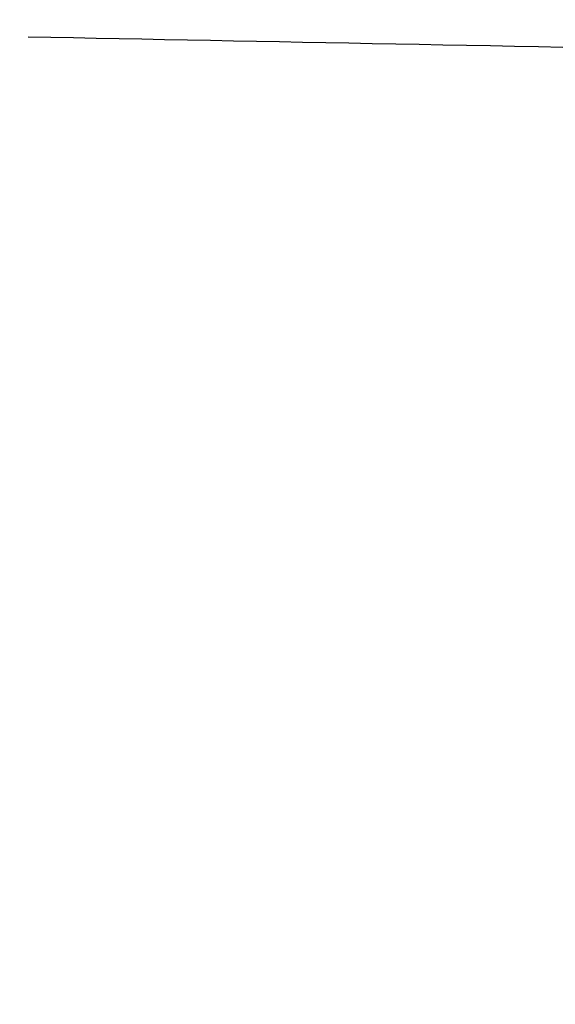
# Model space of a CAD drawing. Header units: millimetres. Extents: x -418 to 440, y -273 to 486.
# Tile 120 of 256: x -399.652 to -399.234, y -91.812 to -91.043. Entities that reach past the tile are written whole.
import ezdxf

# ---------------------------------------------------------------- set-up
doc = ezdxf.new("R2010")
doc.units = ezdxf.units.MM
doc.layers.add('mousse 2', color=7, linetype='Continuous', true_color=0x616161)

msp = doc.modelspace()

# ---------------------------------------------------------------- linework, layer by layer
at = {"layer": 'mousse 2'}
for points, weights in [([(-399.25454, -82.93234, 149.56413), (-389.71845, -83.66952, 40), (-280.06478, -92.14617, 40)], [1, 0.737212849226, 1]), ([(-399.28843, -83.38073, 149.56372), (-389.74966, -84.0871, 40), (-280.06955, -92.20917, 40)], [1, 0.737214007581, 1]), ([(-399.3186, -83.79685, 149.56344), (-389.77755, -84.47498, 40), (-280.07412, -92.27217, 40)], [1, 0.737214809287, 1]), ([(-399.33232, -83.9919, 149.56335), (-389.79027, -84.65695, 40), (-280.07634, -92.30374, 40)], [1, 0.737215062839, 1]), ([(-399.34496, -84.17494, 149.56331), (-389.80204, -84.82788, 40), (-280.07852, -92.33531, 40)], [1, 0.737215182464, 1]), ([(-399.359, -84.38246, 149.56317), (-389.815, -85.02133, 40), (-280.08066, -92.36688, 40)], [1, 0.737215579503, 1]), ([(-399.37341, -84.6007, 149.56298), (-389.82828, -85.22464, 40), (-280.08275, -92.39846, 40)], [1, 0.737216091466, 1]), ([(-399.40133, -85.03869, 149.56262), (-389.85398, -85.63266, 40), (-280.08678, -92.46168, 40)], [1, 0.737217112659, 1]), ([(-399.42795, -85.47844, 149.56226), (-389.87847, -86.04231, 40), (-280.09061, -92.52492, 40)], [1, 0.737218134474, 1]), ([(-399.48655, -86.54042, 149.56142), (-389.93236, -87.03164, 40), (-280.0991, -92.67856, 40)], [1, 0.737220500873, 1]), ([(-399.53637, -87.58792, 149.56066), (-389.97814, -88.00764, 40), (-280.10642, -92.83227, 40)], [1, 0.737222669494, 1]), ([(-399.571, -88.43522, 149.56013), (-390.00997, -88.79742, 40), (-280.11167, -92.96071, 40)], [1, 0.737224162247, 1]), ([(-399.60115, -89.30417, 149.55953), (-390.03756, -89.60712, 40), (-280.11614, -93.08917, 40)], [1, 0.737225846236, 1]), ([(-399.62616, -90.18115, 149.55891), (-390.06033, -90.42418, 40), (-280.1198, -93.2173, 40)], [1, 0.737227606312, 1]), ([(-399.64557, -91.05638, 149.5583), (-390.07791, -91.23962, 40), (-280.12265, -93.34544, 40)], [1, 0.737229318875, 1])]:
    msp.add_rational_spline(points, weights, degree=2, dxfattribs=at)
msp.add_open_spline([(-416.78876, -92.01431, 345.09594), (-408.18396, -90.33524, 247.32794), (-399.57917, -88.65618, 149.55994)], degree=2, dxfattribs=at)

doc.saveas('drawing.dxf')
